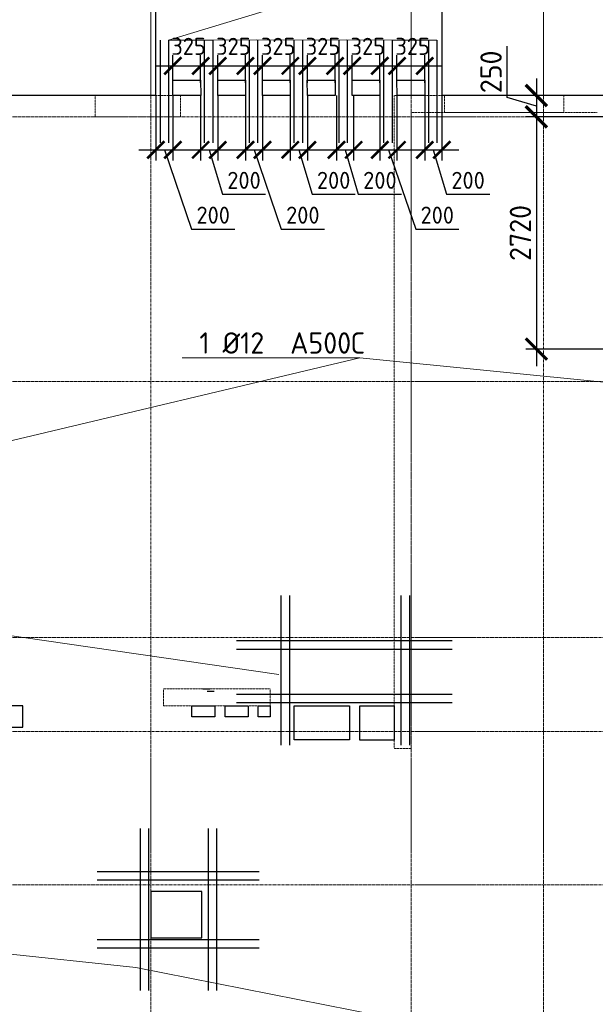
# Model space of a CAD drawing. Header units: millimetres. Extents: x 369815 to 1481759, y -423071 to -27917.
# Tile 217 of 256: x 947542 to 954285, y -84331 to -72794. Entities that reach past the tile are written whole.
import ezdxf
from ezdxf import colors
from ezdxf.entities.mleader import LeaderData, LeaderLine
from ezdxf.math import Vec2, Vec3

# ---------------------------------------------------------------- set-up
doc = ezdxf.new("R2010")
doc.units = ezdxf.units.MM
for name, pattern in [('______5', [1100, 800, -100, 100, -100]), ('DASHED', [7, 5, -2, 0]), ('осевая', [50.8, 31.75, -6.35, 6.35, -6.35])]:
    doc.linetypes.add(name, pattern=pattern)
for name, color, linetype, lineweight in [('RAZMER', 100, 'Continuous', 15), ('Оси', 40, '______5', 18), ('Перекрытие ж_бетон', 1, 'Continuous', 30), ('подоснова', 151, 'Continuous', 5), ('РАЗМЕРЫ', 1, 'Continuous', 9), ('Стена_ кирп. кладка не несущ', 7, 'Continuous', 35), ('СТЕНЫ', 3, 'Continuous', 30)]:
    doc.layers.add(name, color=color, linetype=linetype, lineweight=lineweight)
doc.layers.add('Колонна_ бетон', color=7, linetype='Continuous', lineweight=50, true_color=0xb4b496)
doc.styles.add('GOST-2.304_Type-B', font='GOST_Common.ttf')
doc.dimstyles.new('СПДС', dxfattribs={"dimscale": 100, "dimtxt": 2.5, "dimasz": 2.5, "dimexe": 1.25, "dimexo": 0, "dimtad": 1, "dimdec": 0, "dimtxsty": 'GOST-2.304_Type-B', "dimblk": 'ARCHTICK', "dimcen": 2.5, "dimdle": 2, "dimadec": 0, "dimazin": 2, "dimtfac": 0.75, "dimtdec": 0, "dimtmove": 1, "dimatfit": 3, "dimfxl": 1, "dimtolj": 1, "dimarcsym": 1})

# ---------------------------------------------------------------- blocks, each defined once
blk = doc.blocks.new('оси блок 2')
at = {"layer": 'Оси', "color": 16, "linetype": 'осевая', "lineweight": 0, "transparency": 33554687}
for p, q in [((-68904.7, -322543), (-68904.7, -347914.1)), ((-65854.7, -322543), (-65854.7, -347914.1)), ((-64304.7, -322543), (-64304.7, -347914.1)), ((-89822.3, -326301.3), (-37238.5, -326301.3)), ((-89822.3, -329401.3), (-37238.5, -329401.3)), ((-89822.3, -332401.3), (-37238.5, -332401.3)), ((-89822.3, -333501.3), (-37238.5, -333501.3)), ((-89822.3, -335301.3), (-37238.5, -335301.3))]:
    blk.add_line(p, q, dxfattribs=at)
blk = doc.blocks.new('подложка стн 1-го этажа')
at = {"layer": 'Колонна_ бетон', "color": 252, "linetype": 'DASHED', "lineweight": 0, "ltscale": 0.5, "true_color": 0x939598, "transparency": 33554687}
for p, q in [((24994, 19212, -200), (24994, 19412, -200)), ((24994, 19412, -200), (24994, 19412, -200)), ((26244, 19412, -200), (24994, 19412, -200)), ((26244, 19412, -200), (26244, 19412, -200)), ((26244, 19212, -200), (26244, 19412, -200)), ((24994, 19212, -200), (26244, 19212, -200)), ((24994, 19212, -200), (24994, 19212, -200)), ((26244, 19212, -200), (26244, 19212, -200))]:
    blk.add_line(p, q, dxfattribs=at)
for elevation in [-360, -560]:
    blk.add_lwpolyline([(24194, 26362), (25194, 26362), (25194, 26112), (24194, 26112)], close=True, dxfattribs=dict(at, elevation=elevation))
at = {"layer": 'СТЕНЫ', "color": 252, "linetype": 'DASHED', "lineweight": 0, "ltscale": 0.5, "true_color": 0x939598, "transparency": 33554687}
for p, q in [((27694, 26112, -200), (27694, 26112, -200)), ((27694, 26112, -200), (27694, 18712, -200)), ((27894, 26162, -200), (27894, 18712, -200)), ((27894, 26162, -200), (27894, 26162, -200)), ((27894, 26162, -200), (30074, 26162, -200)), ((27894, 19962, -200), (27894, 19962, -200)), ((27694, 18712, -200), (27694, 18712, -200)), ((27694, 18712, -200), (27894, 18712, -200))]:
    blk.add_line(p, q, dxfattribs=at)
at = {"layer": 'СТЕНЫ', "color": 252, "linetype": 'DASHED', "lineweight": 0, "ltscale": 0.5, "true_color": 0x939598, "transparency": 33554687, "elevation": -200}
blk.add_lwpolyline([(35044, 26112), (35044, 26362), (27694, 26362), (27694, 26112)], dxfattribs=at)
at = {"layer": 'СТЕНЫ', "color": 252, "linetype": 'DASHED', "lineweight": 0, "ltscale": 0.5, "true_color": 0x939598, "transparency": 33554687, "elevation": -560}
blk.add_lwpolyline([(28284, 26365), (29684, 26365), (29684, 26162), (28284, 26162)], close=True, dxfattribs=at)
blk = doc.blocks.new('_ArchTick')
at = {"color": 0, "linetype": 'ByBlock', "const_width": 0.15}
blk.add_lwpolyline([(-0.5, -0.5), (0.5, 0.5)], dxfattribs=at)
blk = doc.blocks.new('*D2048')
at = {"layer": 'DEFPOINTS', "color": 0, "transparency": 16777216}
for p in [(955132, -73683), (953595, -73933), (955132, -73933)]:
    blk.add_point(p, dxfattribs=at)
at = {"layer": 'РАЗМЕРЫ', "color": 0, "lineweight": -2, "transparency": 16777216}
for p, q in [((953252, -73705), (953252, -73105)), ((953595, -73483), (953595, -74133)), ((953595, -73808), (953252, -73705)), ((955132, -73683), (953470, -73683)), ((955132, -73933), (953470, -73933))]:
    blk.add_line(p, q, dxfattribs=at)
at = {"layer": 'РАЗМЕРЫ', "color": 0, "lineweight": -2, "transparency": 16777216, "xscale": 250, "yscale": 250, "zscale": 250}
for p, rotation in [((953595, -73683), 90), ((953595, -73933), 270)]:
    blk.add_blockref('_ArchTick', p, dxfattribs=dict(at, rotation=rotation))
at = {"layer": 'РАЗМЕРЫ', "color": 0, "transparency": 16777216, "insert": (953064, -73405), "char_height": 250, "attachment_point": 5, "rotation": 90, "style": 'GOST-2.304_Type-B'}
blk.add_mtext('\\A1;250', dxfattribs=at)
blk = doc.blocks.new('*D2059')
at = {"layer": 'DEFPOINTS', "color": 0, "transparency": 16777216}
for p in [(955132, -73933), (953595, -76653), (954507, -76653, 0)]:
    blk.add_point(p, dxfattribs=at)
at = {"layer": 'РАЗМЕРЫ', "color": 0, "lineweight": -2, "transparency": 16777216}
for p, q in [((953595, -73733), (953595, -76853)), ((955132, -73933), (953470, -73933)), ((954507, -76653), (953470, -76653))]:
    blk.add_line(p, q, dxfattribs=at)
at = {"layer": 'РАЗМЕРЫ', "color": 0, "lineweight": -2, "transparency": 16777216, "xscale": 250, "yscale": 250, "zscale": 250}
for p, rotation in [((953595, -73933), 90), ((953595, -76653), 270)]:
    blk.add_blockref('_ArchTick', p, dxfattribs=dict(at, rotation=rotation))
at = {"layer": 'РАЗМЕРЫ', "color": 0, "transparency": 16777216, "insert": (953408, -75293), "char_height": 250, "attachment_point": 5, "rotation": 90, "style": 'GOST-2.304_Type-B'}
blk.add_mtext('\\A1;2720', dxfattribs=at)
blk = doc.blocks.new('*D2061')
at = {"layer": 'DEFPOINTS', "color": 0, "transparency": 16777216}
for p in [(952287, -73683, 0), (952487, -73683), (952487, -74319)]:
    blk.add_point(p, dxfattribs=at)
at = {"layer": 'РАЗМЕРЫ', "color": 0, "lineweight": -2, "transparency": 16777216}
for p, q in [((952287, -73683), (952287, -74444)), ((952487, -73683), (952487, -74444)), ((952087, -74319), (952687, -74319)), ((952387, -74319), (952543, -74838)), ((952543, -74838), (953048, -74838))]:
    blk.add_line(p, q, dxfattribs=at)
at = {"layer": 'РАЗМЕРЫ', "color": 0, "lineweight": -2, "transparency": 16777216, "xscale": 200, "yscale": 200, "zscale": 200, "rotation": 180}
blk.add_blockref('_ArchTick', (952287, -74319), dxfattribs=at)
at = {"layer": 'РАЗМЕРЫ', "color": 0, "lineweight": -2, "transparency": 16777216, "xscale": 200, "yscale": 200, "zscale": 200}
blk.add_blockref('_ArchTick', (952487, -74319), dxfattribs=at)
at = {"layer": 'РАЗМЕРЫ', "color": 0, "transparency": 16777216, "insert": (952795, -74676), "char_height": 200, "attachment_point": 5, "style": 'GOST-2.304_Type-B'}
blk.add_mtext('\\A1;200', dxfattribs=at)
blk = doc.blocks.new('*D2062')
at = {"layer": 'DEFPOINTS', "color": 0, "transparency": 16777216}
for p in [(951762, -73683, 0), (951962, -73683), (951962, -74319)]:
    blk.add_point(p, dxfattribs=at)
at = {"layer": 'РАЗМЕРЫ', "color": 0, "lineweight": -2, "transparency": 16777216}
for p, q in [((951762, -73683), (951762, -74444)), ((951962, -73683), (951962, -74444)), ((951562, -74319), (952162, -74319)), ((951862, -74319), (952181, -75247)), ((952181, -75247), (952686, -75247))]:
    blk.add_line(p, q, dxfattribs=at)
at = {"layer": 'РАЗМЕРЫ', "color": 0, "lineweight": -2, "transparency": 16777216, "xscale": 200, "yscale": 200, "zscale": 200, "rotation": 180}
blk.add_blockref('_ArchTick', (951762, -74319), dxfattribs=at)
at = {"layer": 'РАЗМЕРЫ', "color": 0, "lineweight": -2, "transparency": 16777216, "xscale": 200, "yscale": 200, "zscale": 200}
blk.add_blockref('_ArchTick', (951962, -74319), dxfattribs=at)
at = {"layer": 'РАЗМЕРЫ', "color": 0, "transparency": 16777216, "insert": (952434, -75084), "char_height": 200, "attachment_point": 5, "style": 'GOST-2.304_Type-B'}
blk.add_mtext('\\A1;200', dxfattribs=at)
blk = doc.blocks.new('*D2063')
at = {"layer": 'DEFPOINTS', "color": 0, "transparency": 16777216}
for p in [(949662, -73683, 0), (949862, -73683), (949862, -74319)]:
    blk.add_point(p, dxfattribs=at)
at = {"layer": 'РАЗМЕРЫ', "color": 0, "lineweight": -2, "transparency": 16777216}
for p, q in [((949662, -73683), (949662, -74444)), ((949862, -73683), (949862, -74444)), ((949462, -74319), (950062, -74319)), ((949762, -74319), (949918, -74838)), ((949918, -74838), (950423, -74838))]:
    blk.add_line(p, q, dxfattribs=at)
at = {"layer": 'РАЗМЕРЫ', "color": 0, "lineweight": -2, "transparency": 16777216, "xscale": 200, "yscale": 200, "zscale": 200, "rotation": 180}
blk.add_blockref('_ArchTick', (949662, -74319), dxfattribs=at)
at = {"layer": 'РАЗМЕРЫ', "color": 0, "lineweight": -2, "transparency": 16777216, "xscale": 200, "yscale": 200, "zscale": 200}
blk.add_blockref('_ArchTick', (949862, -74319), dxfattribs=at)
at = {"layer": 'РАЗМЕРЫ', "color": 0, "transparency": 16777216, "insert": (950170, -74676), "char_height": 200, "attachment_point": 5, "style": 'GOST-2.304_Type-B'}
blk.add_mtext('\\A1;200', dxfattribs=at)
blk = doc.blocks.new('*D2064')
at = {"layer": 'DEFPOINTS', "color": 0, "transparency": 16777216}
for p in [(949137, -73683, 0), (949337, -73683), (949337, -74319)]:
    blk.add_point(p, dxfattribs=at)
at = {"layer": 'РАЗМЕРЫ', "color": 0, "lineweight": -2, "transparency": 16777216}
for p, q in [((949137, -73683), (949137, -74444)), ((949337, -73683), (949337, -74444)), ((948937, -74319), (949537, -74319)), ((949237, -74319), (949556, -75247)), ((949556, -75247), (950061, -75247))]:
    blk.add_line(p, q, dxfattribs=at)
at = {"layer": 'РАЗМЕРЫ', "color": 0, "lineweight": -2, "transparency": 16777216, "xscale": 200, "yscale": 200, "zscale": 200, "rotation": 180}
blk.add_blockref('_ArchTick', (949137, -74319), dxfattribs=at)
at = {"layer": 'РАЗМЕРЫ', "color": 0, "lineweight": -2, "transparency": 16777216, "xscale": 200, "yscale": 200, "zscale": 200}
blk.add_blockref('_ArchTick', (949337, -74319), dxfattribs=at)
at = {"layer": 'РАЗМЕРЫ', "color": 0, "transparency": 16777216, "insert": (949809, -75084), "char_height": 200, "attachment_point": 5, "style": 'GOST-2.304_Type-B'}
blk.add_mtext('\\A1;200', dxfattribs=at)
blk = doc.blocks.new('*D2065')
at = {"layer": 'DEFPOINTS', "color": 0, "transparency": 16777216}
for p in [(950712, -73683, 0), (950912, -73683), (950912, -74319)]:
    blk.add_point(p, dxfattribs=at)
at = {"layer": 'РАЗМЕРЫ', "color": 0, "lineweight": -2, "transparency": 16777216}
for p, q in [((950712, -73683), (950712, -74444)), ((950912, -73683), (950912, -74444)), ((950512, -74319), (951112, -74319)), ((950812, -74319), (950968, -74838)), ((950968, -74838), (951473, -74838))]:
    blk.add_line(p, q, dxfattribs=at)
at = {"layer": 'РАЗМЕРЫ', "color": 0, "lineweight": -2, "transparency": 16777216, "xscale": 200, "yscale": 200, "zscale": 200, "rotation": 180}
blk.add_blockref('_ArchTick', (950712, -74319), dxfattribs=at)
at = {"layer": 'РАЗМЕРЫ', "color": 0, "lineweight": -2, "transparency": 16777216, "xscale": 200, "yscale": 200, "zscale": 200}
blk.add_blockref('_ArchTick', (950912, -74319), dxfattribs=at)
at = {"layer": 'РАЗМЕРЫ', "color": 0, "transparency": 16777216, "insert": (951220, -74676), "char_height": 200, "attachment_point": 5, "style": 'GOST-2.304_Type-B'}
blk.add_mtext('\\A1;200', dxfattribs=at)
blk = doc.blocks.new('*D2066')
at = {"layer": 'DEFPOINTS', "color": 0, "transparency": 16777216}
for p in [(950187, -73683, 0), (950387, -73683), (950387, -74319)]:
    blk.add_point(p, dxfattribs=at)
at = {"layer": 'РАЗМЕРЫ', "color": 0, "lineweight": -2, "transparency": 16777216}
for p, q in [((950187, -73683), (950187, -74444)), ((950387, -73683), (950387, -74444)), ((949987, -74319), (950587, -74319)), ((950287, -74319), (950606, -75247)), ((950606, -75247), (951111, -75247))]:
    blk.add_line(p, q, dxfattribs=at)
at = {"layer": 'РАЗМЕРЫ', "color": 0, "lineweight": -2, "transparency": 16777216, "xscale": 200, "yscale": 200, "zscale": 200, "rotation": 180}
blk.add_blockref('_ArchTick', (950187, -74319), dxfattribs=at)
at = {"layer": 'РАЗМЕРЫ', "color": 0, "lineweight": -2, "transparency": 16777216, "xscale": 200, "yscale": 200, "zscale": 200}
blk.add_blockref('_ArchTick', (950387, -74319), dxfattribs=at)
at = {"layer": 'РАЗМЕРЫ', "color": 0, "transparency": 16777216, "insert": (950859, -75084), "char_height": 200, "attachment_point": 5, "style": 'GOST-2.304_Type-B'}
blk.add_mtext('\\A1;200', dxfattribs=at)
blk = doc.blocks.new('*D2067')
at = {"layer": 'DEFPOINTS', "color": 0, "transparency": 16777216}
for p in [(951254, -73683, 0), (951454, -73683), (951454, -74319)]:
    blk.add_point(p, dxfattribs=at)
at = {"layer": 'РАЗМЕРЫ', "color": 0, "lineweight": -2, "transparency": 16777216}
for p, q in [((951254, -73683), (951254, -74444)), ((951454, -73683), (951454, -74444)), ((951054, -74319), (951654, -74319)), ((951354, -74319), (951509, -74838)), ((951509, -74838), (952014, -74838))]:
    blk.add_line(p, q, dxfattribs=at)
at = {"layer": 'РАЗМЕРЫ', "color": 0, "lineweight": -2, "transparency": 16777216, "xscale": 200, "yscale": 200, "zscale": 200, "rotation": 180}
blk.add_blockref('_ArchTick', (951254, -74319), dxfattribs=at)
at = {"layer": 'РАЗМЕРЫ', "color": 0, "lineweight": -2, "transparency": 16777216, "xscale": 200, "yscale": 200, "zscale": 200}
blk.add_blockref('_ArchTick', (951454, -74319), dxfattribs=at)
at = {"layer": 'РАЗМЕРЫ', "color": 0, "transparency": 16777216, "insert": (951762, -74676), "char_height": 200, "attachment_point": 5, "style": 'GOST-2.304_Type-B'}
blk.add_mtext('\\A1;200', dxfattribs=at)
blk = doc.blocks.new('*D2068')
at = {"layer": 'DEFPOINTS', "color": 0, "transparency": 16777216}
for p in [(949662, -73335), (949337, -73533), (949662, -73533, 0)]:
    blk.add_point(p, dxfattribs=at)
at = {"layer": 'РАЗМЕРЫ', "color": 0, "lineweight": -2, "transparency": 16777216}
for p, q in [((949337, -73533), (949337, -73210)), ((949662, -73533), (949662, -73210)), ((949137, -73335), (949862, -73335))]:
    blk.add_line(p, q, dxfattribs=at)
at = {"layer": 'РАЗМЕРЫ', "color": 0, "lineweight": -2, "transparency": 16777216, "xscale": 200, "yscale": 200, "zscale": 200, "rotation": 180}
blk.add_blockref('_ArchTick', (949337, -73335), dxfattribs=at)
at = {"layer": 'РАЗМЕРЫ', "color": 0, "lineweight": -2, "transparency": 16777216, "xscale": 200, "yscale": 200, "zscale": 200}
blk.add_blockref('_ArchTick', (949662, -73335), dxfattribs=at)
at = {"layer": 'РАЗМЕРЫ', "color": 0, "transparency": 16777216, "insert": (949520, -73106), "char_height": 200, "attachment_point": 5, "style": 'GOST-2.304_Type-B'}
blk.add_mtext('\\A1;325', dxfattribs=at)
blk = doc.blocks.new('*D2069')
at = {"layer": 'DEFPOINTS', "color": 0, "transparency": 16777216}
for p in [(950187, -73335), (949862, -73533), (950187, -73533, 0)]:
    blk.add_point(p, dxfattribs=at)
at = {"layer": 'РАЗМЕРЫ', "color": 0, "lineweight": -2, "transparency": 16777216}
for p, q in [((949862, -73533), (949862, -73210)), ((950187, -73533), (950187, -73210)), ((949662, -73335), (950387, -73335))]:
    blk.add_line(p, q, dxfattribs=at)
at = {"layer": 'РАЗМЕРЫ', "color": 0, "lineweight": -2, "transparency": 16777216, "xscale": 200, "yscale": 200, "zscale": 200, "rotation": 180}
blk.add_blockref('_ArchTick', (949862, -73335), dxfattribs=at)
at = {"layer": 'РАЗМЕРЫ', "color": 0, "lineweight": -2, "transparency": 16777216, "xscale": 200, "yscale": 200, "zscale": 200}
blk.add_blockref('_ArchTick', (950187, -73335), dxfattribs=at)
at = {"layer": 'РАЗМЕРЫ', "color": 0, "transparency": 16777216, "insert": (950045, -73106), "char_height": 200, "attachment_point": 5, "style": 'GOST-2.304_Type-B'}
blk.add_mtext('\\A1;325', dxfattribs=at)
blk = doc.blocks.new('*D2070')
at = {"layer": 'DEFPOINTS', "color": 0, "transparency": 16777216}
for p in [(950712, -73335), (950387, -73533), (950712, -73533, 0)]:
    blk.add_point(p, dxfattribs=at)
at = {"layer": 'РАЗМЕРЫ', "color": 0, "lineweight": -2, "transparency": 16777216}
for p, q in [((950387, -73533), (950387, -73210)), ((950712, -73533), (950712, -73210)), ((950187, -73335), (950912, -73335))]:
    blk.add_line(p, q, dxfattribs=at)
at = {"layer": 'РАЗМЕРЫ', "color": 0, "lineweight": -2, "transparency": 16777216, "xscale": 200, "yscale": 200, "zscale": 200, "rotation": 180}
blk.add_blockref('_ArchTick', (950387, -73335), dxfattribs=at)
at = {"layer": 'РАЗМЕРЫ', "color": 0, "lineweight": -2, "transparency": 16777216, "xscale": 200, "yscale": 200, "zscale": 200}
blk.add_blockref('_ArchTick', (950712, -73335), dxfattribs=at)
at = {"layer": 'РАЗМЕРЫ', "color": 0, "transparency": 16777216, "insert": (950570, -73106), "char_height": 200, "attachment_point": 5, "style": 'GOST-2.304_Type-B'}
blk.add_mtext('\\A1;325', dxfattribs=at)
blk = doc.blocks.new('*D2071')
at = {"layer": 'DEFPOINTS', "color": 0, "transparency": 16777216}
for p in [(951237, -73335), (950912, -73533), (951237, -73533, 0)]:
    blk.add_point(p, dxfattribs=at)
at = {"layer": 'РАЗМЕРЫ', "color": 0, "lineweight": -2, "transparency": 16777216}
for p, q in [((950912, -73533), (950912, -73210)), ((951237, -73533), (951237, -73210)), ((950712, -73335), (951437, -73335))]:
    blk.add_line(p, q, dxfattribs=at)
at = {"layer": 'РАЗМЕРЫ', "color": 0, "lineweight": -2, "transparency": 16777216, "xscale": 200, "yscale": 200, "zscale": 200, "rotation": 180}
blk.add_blockref('_ArchTick', (950912, -73335), dxfattribs=at)
at = {"layer": 'РАЗМЕРЫ', "color": 0, "lineweight": -2, "transparency": 16777216, "xscale": 200, "yscale": 200, "zscale": 200}
blk.add_blockref('_ArchTick', (951237, -73335), dxfattribs=at)
at = {"layer": 'РАЗМЕРЫ', "color": 0, "transparency": 16777216, "insert": (951095, -73106), "char_height": 200, "attachment_point": 5, "style": 'GOST-2.304_Type-B'}
blk.add_mtext('\\A1;325', dxfattribs=at)
blk = doc.blocks.new('*D2072')
at = {"layer": 'DEFPOINTS', "color": 0, "transparency": 16777216}
for p in [(951762, -73335), (951437, -73533), (951762, -73533, 0)]:
    blk.add_point(p, dxfattribs=at)
at = {"layer": 'РАЗМЕРЫ', "color": 0, "lineweight": -2, "transparency": 16777216}
for p, q in [((951437, -73533), (951437, -73210)), ((951762, -73533), (951762, -73210)), ((951237, -73335), (951962, -73335))]:
    blk.add_line(p, q, dxfattribs=at)
at = {"layer": 'РАЗМЕРЫ', "color": 0, "lineweight": -2, "transparency": 16777216, "xscale": 200, "yscale": 200, "zscale": 200, "rotation": 180}
blk.add_blockref('_ArchTick', (951437, -73335), dxfattribs=at)
at = {"layer": 'РАЗМЕРЫ', "color": 0, "lineweight": -2, "transparency": 16777216, "xscale": 200, "yscale": 200, "zscale": 200}
blk.add_blockref('_ArchTick', (951762, -73335), dxfattribs=at)
at = {"layer": 'РАЗМЕРЫ', "color": 0, "transparency": 16777216, "insert": (951620, -73106), "char_height": 200, "attachment_point": 5, "style": 'GOST-2.304_Type-B'}
blk.add_mtext('\\A1;325', dxfattribs=at)
blk = doc.blocks.new('*D2073')
at = {"layer": 'DEFPOINTS', "color": 0, "transparency": 16777216}
for p in [(952287, -73335), (951962, -73533), (952287, -73533, 0)]:
    blk.add_point(p, dxfattribs=at)
at = {"layer": 'РАЗМЕРЫ', "color": 0, "lineweight": -2, "transparency": 16777216}
for p, q in [((951962, -73533), (951962, -73210)), ((952287, -73533), (952287, -73210)), ((951762, -73335), (952487, -73335))]:
    blk.add_line(p, q, dxfattribs=at)
at = {"layer": 'РАЗМЕРЫ', "color": 0, "lineweight": -2, "transparency": 16777216, "xscale": 200, "yscale": 200, "zscale": 200, "rotation": 180}
blk.add_blockref('_ArchTick', (951962, -73335), dxfattribs=at)
at = {"layer": 'РАЗМЕРЫ', "color": 0, "lineweight": -2, "transparency": 16777216, "xscale": 200, "yscale": 200, "zscale": 200}
blk.add_blockref('_ArchTick', (952287, -73335), dxfattribs=at)
at = {"layer": 'РАЗМЕРЫ', "color": 0, "transparency": 16777216, "insert": (952145, -73106), "char_height": 200, "attachment_point": 5, "style": 'GOST-2.304_Type-B'}
blk.add_mtext('\\A1;325', dxfattribs=at)
blk = doc.blocks.new('цукцкц')
at = {"layer": 'Перекрытие ж_бетон', "elevation": 4500}
blk.add_lwpolyline([(-257116, -588079), (-256716, -588079), (-256716, -588479), (-257116, -588479)], close=True, dxfattribs=at)
blk = doc.blocks.new('отв +6900')
at = {"layer": 'Перекрытие ж_бетон'}
for points in [[(-250561, -175369), (-250561, -175119), (-250961, -175119), (-250961, -175369)], [(-248461, -177837), (-248461, -177297), (-249061, -177297), (-249061, -177837)]]:
    blk.add_lwpolyline(points, close=True, dxfattribs=at)
for points, elevation in [([(-248581, -175119), (-248311, -175119), (-248311, -175249), (-248581, -175249)], 360), ([(-248191, -175119), (-247921, -175119), (-247921, -175249), (-248191, -175249)], 360), ([(-247801, -175119), (-247661, -175119), (-247661, -175249), (-247801, -175249)], 360), ([(-247381, -175519), (-247381, -175119), (-246731, -175119), (-246731, -175519)], 4500)]:
    blk.add_lwpolyline(points, close=True, dxfattribs=dict(at, elevation=elevation))
at = {"color": 1, "rotation": 90}
blk.add_blockref('цукцкц', (-834690, 81595), dxfattribs=at)
blk = doc.blocks.new('_None')

msp = doc.modelspace()

# ---------------------------------------------------------------- linework, layer by layer
at = {"lineweight": 30}
for p, q in [((950602, -79540.1, -720), (950602, -81293.4, -720)), ((950702, -79540.1, -720), (950702, -81293.4, -720)), ((952006.9, -79540.1, -720), (952006.9, -81293.4, -720)), ((952106.9, -79540.1, -720), (952106.9, -81293.4, -720)), ((950081.5, -80068.9, -720), (952610.3, -80068.9, -720)), ((950081.5, -80168.9, -720), (952610.3, -80168.9, -720)), ((950081.5, -80696.5, -720), (952610.3, -80696.5, -720)), ((950081.5, -80796.5, -720), (952610.3, -80796.5, -720)), ((948952.5, -82271.9, -720), (948952.5, -84170.8, -720)), ((949052.5, -82271.9, -720), (949052.5, -84170.8, -720)), ((949749.1, -82271.9, -720), (949749.1, -84170.8, -720)), ((949849.1, -82271.9, -720), (949849.1, -84170.8, -720)), ((948450.2, -82774.1, -720), (950349, -82774.1, -720)), ((948450.2, -82874.1, -720), (950349, -82874.1, -720)), ((948450.2, -83570.7, -720), (950349, -83570.7, -720)), ((948450.2, -83670.7, -720), (950349, -83670.7, -720))]:
    msp.add_line(p, q, dxfattribs=at)
at = {"layer": 'RAZMER', "lineweight": 30}
for points, elevation in [([(949187.2, -73035.2), (949187.1, -74235.2)], -359.8), ([(949287.2, -73035.2), (949287.1, -74235.2)], -359.8), ([(949704.4, -73035.2), (949704.4, -74235.2)], -359.8), ([(949804.4, -73035.2), (949804.4, -74235.2)], -359.8), ([(950229.4, -73035.2), (950229.4, -74235.2)], -359.8), ([(950329.4, -73035.2), (950329.4, -74235.2)], -359.8), ([(950754.5, -73035.2), (950754.4, -74235.2)], -359.9), ([(950854.5, -73035.2), (950854.4, -74235.2)], -359.9), ([(951279.4, -73035.2), (951279.3, -74235.2)], -359.8), ([(951379.4, -73035.2), (951379.3, -74235.2)], -359.8), ([(951804.4, -73035.2), (951804.3, -74235.2)], -359.8), ([(951904.4, -73035.2), (951904.3, -74235.2)], -359.8), ([(952329.3, -73035.2), (952329.3, -74235.2)], -359.8), ([(952429.3, -73035.2), (952429.3, -74235.2)], -359.8)]:
    msp.add_lwpolyline(points, dxfattribs=dict(at, elevation=elevation))
at = {"layer": 'Перекрытие ж_бетон'}
for p, q in [((949137.3, -73683.2, -360), (949137.3, -72083.2, -360)), ((952487.3, -72083.2, -360), (952487.3, -73683.2, -360))]:
    msp.add_line(p, q, dxfattribs=at)
for points, elevation in [([(949662.3, -73683.2), (949337.3, -73683.2), (949336.5, -73503.2), (949661.5, -73503.2)], -360), ([(950187.4, -73683.2), (949862.4, -73683.2), (949861.6, -73503.2), (950186.6, -73503.2)], -360.1), ([(950712.3, -73683.2), (950387.3, -73683.2), (950386.5, -73503.2), (950711.5, -73503.2)], -360), ([(951237.3, -73683.2), (950912.3, -73683.2), (950911.6, -73503.2), (951236.6, -73503.2)], -360.1), ([(951762.2, -73683.2), (951437.2, -73683.2), (951436.5, -73503.2), (951761.5, -73503.2)], -360.1), ([(952287.2, -73683.2), (951962.2, -73683.2), (951961.5, -73503.2), (952286.5, -73503.2)], -359.9)]:
    msp.add_lwpolyline(points, close=True, dxfattribs=dict(at, elevation=elevation))
at = {"layer": 'Перекрытие ж_бетон', "elevation": -360}
for points in [[(949137.3, -73683.2), (946037.3, -73683.2), (946037.3, -73683.2), (942687.3, -73683.2), (942687.3, -73683.2), (932027.3, -73683.2), (932027.3, -90583.2)], [(960777.3, -73683.2), (952487.3, -73683.2)]]:
    msp.add_lwpolyline(points, dxfattribs=at)
at = {"layer": 'Стена_ кирп. кладка не несущ', "color": 31, "linetype": 'Continuous', "lineweight": 25, "true_color": 0xf0b464, "transparency": 33554687}
for p, q in [((949688.8, -80633.2, -160), (949768.8, -80633.2, -160)), ((949738.6, -80662.8, -360), (949818.6, -80662.8, -360))]:
    msp.add_line(p, q, dxfattribs=at)

# ---------------------------------------------------------------- block references
for name, p in [('подложка стн 1-го этажа', (924233.4, -100045, 200)), ('отв +6900', (1198138.2, 94285.9, -160))]:
    msp.add_blockref(name, p)
at = {"layer": 'РАЗМЕРЫ'}
msp.add_blockref('оси блок 2', (1017982, 252368.1, -360), dxfattribs=at)

# ---------------------------------------------------------------- dimensions: what is measured, and where the dimension line sits
for base, p1, p2, picture, middle in [((949662.3, -73334.6, -360), (949337.3, -73533.2, -360), (949662.3, -73533.2, -360), '*D2068', (949519.8, -73268, -360)), ((950187.3, -73334.6, -360), (949862.3, -73533.2, -360), (950187.3, -73533.2, -360), '*D2069', (950044.8, -73268, -360)), ((950712.3, -73334.6, -360), (950387.3, -73533.2, -360), (950712.3, -73533.2, -359.9), '*D2070', (950569.7, -73268, -360)), ((951237.2, -73334.6, -359.9), (950912.2, -73533.2, -359.9), (951237.2, -73533.2, -359.9), '*D2071', (951094.7, -73268, -359.9)), ((951762.2, -73334.6, -359.9), (951437.2, -73533.2, -359.9), (951762.2, -73533.2, -359.9), '*D2072', (951619.7, -73268, -359.9)), ((952287.2, -73334.6, -359.9), (951962.2, -73533.2, -359.9), (952287.2, -73533.2, -359.9), '*D2073', (952144.7, -73268, -359.9))]:
    dim = msp.add_linear_dim(base=base, p1=p1, p2=p2, dimstyle='СПДС', override={"dimtxt": 2, "dimasz": 2, "dimrnd": 5}, dxfattribs=at)
    dim.commit()
    dim.dimension.update_dxf_attribs({"geometry": picture, "text_midpoint": middle, "dimtype": 160})
for base, p1, p2, angle, override, picture, middle in [((953595.3, -73933.2), (955131.8, -73683.2), (955131.8, -73933.2), 90, {"dimrnd": 5}, '*D2048', (953064, -73642.6)), ((949862.4, -74319.4, -360.1), (949662.4, -73683.2, -360.1), (949862.4, -73683.2, -360.1), 180, {"dimtxt": 2, "dimasz": 2, "dimrnd": 5}, '*D2063', (949980.5, -74675.6, -360.1)), ((950912.3, -74319.4, -360.1), (950712.3, -73683.2, -360), (950912.3, -73683.2, -360.1), 180, {"dimtxt": 2, "dimasz": 2, "dimrnd": 5}, '*D2065', (951030.5, -74675.6, -360.1)), ((951453.6, -74319.4, -360), (951253.6, -73683.2, -360), (951453.6, -73683.2, -360), 180, {"dimtxt": 2, "dimasz": 2, "dimrnd": 5}, '*D2067', (951571.7, -74675.6, -360)), ((952487.3, -74319.4, -360), (952287.3, -73683.2, -360), (952487.3, -73683.2, -360), 180, {"dimtxt": 2, "dimasz": 2, "dimrnd": 5}, '*D2061', (952605.4, -74675.6, -360)), ((953595.3, -76653.2), (955131.8, -73933.2), (954507.3, -76653.2, 0), 90, {"dimrnd": 5}, '*D2059', (953407.8, -75293.2))]:
    dim = msp.add_linear_dim(base=base, p1=p1, p2=p2, angle=angle, dimstyle='СПДС', override=override, dxfattribs=at)
    dim.commit()
    dim.dimension.update_dxf_attribs({"geometry": picture, "text_midpoint": middle})
for base, p1, p2, picture, middle in [((949337.3, -74319.4, -360), (949137.3, -73683.2, -360), (949337.3, -73683.2, -360), '*D2064', (949618.9, -75246.6, -360)), ((950387.3, -74319.4, -360), (950187.3, -73683.2, -359.9), (950387.3, -73683.2, -360), '*D2066', (950668.9, -75246.6, -360)), ((951962.2, -74319.4, -359.9), (951762.2, -73683.2, -359.9), (951962.2, -73683.2, -359.9), '*D2062', (952243.8, -75246.6, -359.9))]:
    dim = msp.add_linear_dim(base=base, p1=p1, p2=p2, angle=180, dimstyle='СПДС', override={"dimtxt": 2, "dimasz": 2, "dimrnd": 5}, dxfattribs=at)
    dim.commit()
    dim.dimension.update_dxf_attribs({"geometry": picture, "text_midpoint": middle, "dimtype": 160})

# ---------------------------------------------------------------- leaders
at = {"layer": 'подоснова', "color": 2, "ltscale": 0.3}
ml = msp.add_multileader_mtext('Standard', dxfattribs=at)
ml.set_content(' (%%C12)\\Pшаг 100', color=2, style='GOST-2.304_Type-B')
ml.set_leader_properties(color=256, linetype='ByLayer', lineweight=15)
ml.set_arrow_properties(name='NONE')
ml.build(insert=Vec2(0, 0))
ml.multileader.update_dxf_attribs({"text_left_attachment_type": 6, "text_right_attachment_type": 6, "dogleg_length": 0.1, "arrow_head_size": 18})
ctx = ml.context
ctx.base_point, ctx.char_height, ctx.arrow_head_size, ctx.landing_gap_size, ctx.plane_origin = Vec3(952952.1, -71914.7, 360.1), 250, 18, 20, Vec3(949449.7, -72328, 360.1)
ctx.left_attachment, ctx.right_attachment, ctx.text_align_type = 6, 6, 1
notes = []
notes.append((ctx, [(0, (1, 1, 0), (952952, -71914.7, 360.1), (1, 0), 0.1, [(6, [(952429.3, -73035.2, 360.1), (951904.4, -73035.2, 360.1), (951365.1, -73029.6, 360.1), (950854.5, -73035.2, 360.1), (950315, -73029.6, 360.1), (949804.4, -73035.2, 360.1), (949287.2, -73035.2, 360.1)], 0, [])])]))
ctx.mtext.insert, ctx.mtext.alignment, ctx.mtext.flow_direction = Vec3(953527.4, -71614.7, 360.1), 2, 5
ml = msp.add_multileader_mtext('Standard', dxfattribs=at)
ml.set_content('1 %%C12  А500С', color=2, style='GOST-2.304_Type-B')
ml.set_leader_properties(color=256, linetype='ByLayer', lineweight=15)
ml.set_arrow_properties(name='NONE')
ml.build(insert=Vec2(0, 0))
ml.multileader.update_dxf_attribs({"text_left_attachment_type": 6, "text_right_attachment_type": 6, "dogleg_length": 0.1, "arrow_head_size": 18})
ctx = ml.context
ctx.base_point, ctx.char_height, ctx.arrow_head_size, ctx.landing_gap_size, ctx.plane_origin = Vec3(949705.2, -76757.1, 360), 250, 18, 20, Vec3(940729.6, -75608.7, 360)
ctx.left_attachment, ctx.right_attachment, ctx.text_align_type = 6, 6, 1
notes.append((ctx, [(1, (1, 1, 0), (951527.1, -76757.1, 360), (-1, 0), 0.1, [(6, [(950577.9, -80465, 360), (946602.7, -79890.1, 360), (945551, -78177.7, 360)], 0, []), (3, [(958102.4, -80183.6, 360), (958946.8, -83015.8, 360), (961768.4, -82866.9, 360), (961171, -78590.5, 360), (964230.8, -78023.1, 360)], 0, [])])]))
ctx.mtext.insert, ctx.mtext.alignment, ctx.mtext.flow_direction = Vec3(950616.1, -76457.1, 360), 2, 5
ml = msp.add_multileader_mtext('Standard', dxfattribs=at)
ml.set_content('1 %%C12  А500С', color=2, style='GOST-2.304_Type-B')
ml.set_leader_properties(color=256, linetype='ByLayer', lineweight=15)
ml.set_arrow_properties(name='NONE')
ml.build(insert=Vec2(0, 0))
ml.multileader.update_dxf_attribs({"text_left_attachment_type": 6, "text_right_attachment_type": 6, "dogleg_length": 0.1, "arrow_head_size": 18})
ctx = ml.context
ctx.base_point, ctx.char_height, ctx.arrow_head_size, ctx.landing_gap_size, ctx.plane_origin = Vec3(941620.3, -87562.3, 360), 250, 18, 20, Vec3(932644.7, -86413.9, 360)
ctx.left_attachment, ctx.right_attachment, ctx.text_align_type = 6, 6, 1
notes.append((ctx, [(1, (1, 1, 0), (943442.2, -87562.3, 360), (-1, 0), 0.1, [(7, [(937370.7, -79122.7, 360), (938204.1, -85450.3, 360), (942196, -81320.5, 360), (941183.5, -83414.5, 360)], 0, []), (1, [(943557.4, -86011.8, 360), (944252.4, -83400.4, 360), (948903.4, -83902, 360), (954025.4, -84908.2, 360)], 0, [])])]))
ctx.mtext.insert, ctx.mtext.alignment, ctx.mtext.flow_direction = Vec3(942531.2, -87262.3, 360), 2, 5
for ctx, leaders in notes:
    for number, flags, end, landing, length, lines in leaders:
        leader = LeaderData()
        leader.index, (leader.has_last_leader_line, leader.has_dogleg_vector, leader.attachment_direction) = number, flags
        leader.last_leader_point, leader.dogleg_vector, leader.dogleg_length = Vec3(end), Vec3(landing), length
        for number, points, colour, breaks in lines:
            line = LeaderLine()
            line.index, line.vertices, line.color, line.breaks = number, Vec3.list(points), colors.encode_raw_color(colour), breaks
            leader.lines.append(line)
        ctx.leaders.append(leader)

doc.saveas('drawing.dxf')
